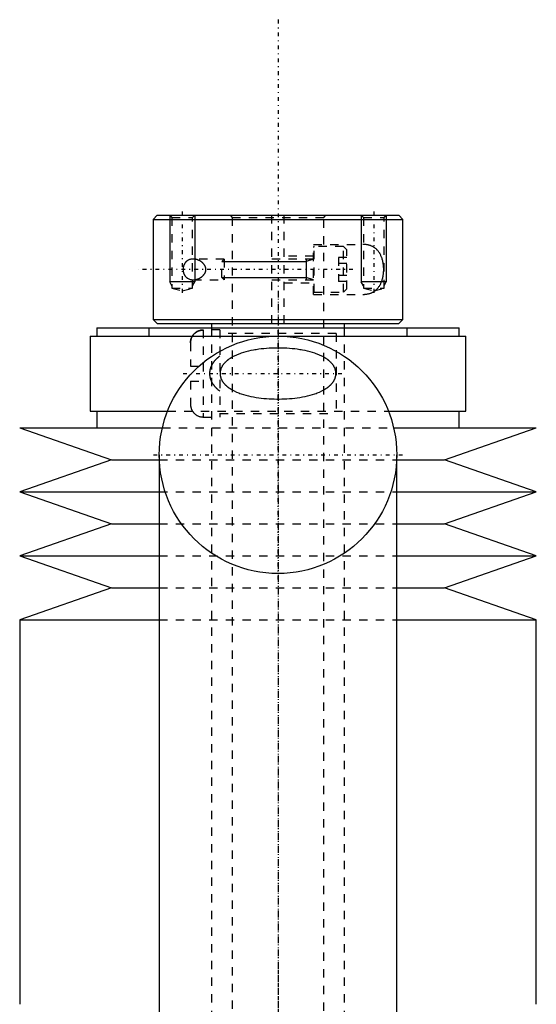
# Model space of a CAD drawing. Extents: x -70 to 70, y -1 to 583.
# Tile 15 of 15: x -31 to 31, y 465 to 583. Entities that reach past the tile are written whole.
import ezdxf

# ---------------------------------------------------------------- set-up
doc = ezdxf.new("R2010")
doc.units = 0
doc.linetypes.add('CENTER', pattern=[1.5, 0.45, -0.5, 0.05, -0.5])
doc.linetypes.add('DASHED', pattern=[2, 1, -1])
for name, color, linetype in [('AM_0', 7, 'CONTINUOUS'), ('AM_10', 7, 'CONTINUOUS'), ('AM_3', 7, 'DASHED'), ('AM_7', 7, 'CENTER')]:
    doc.layers.add(name, color=color, linetype=linetype)

msp = doc.modelspace()

# ---------------------------------------------------------------- linework, layer by layer
at = {"layer": 'AM_0', "color": 7, "linetype": 'CONTINUOUS'}
for p, q in [((-14.5, 559.5), (-15, 559)), ((-14.5, 559.5), (14.5, 559.5)), ((15, 559), (14.5, 559.5)), ((-15, 559), (-15, 547)), ((-15, 559), (15, 559)), ((15, 547), (15, 559)), ((-15, 547), (-14.5, 546.5)), ((-15, 547), (15, 547)), ((-14.5, 546.5), (14.5, 546.5)), ((-8, 546.5), (-8, 546)), ((8, 546), (8, 546.5)), ((14.5, 546.5), (15, 547)), ((-22.55, 545), (-22.55, 536)), ((-22.55, 545), (22.55, 545)), ((-21.75, 546), (-21.75, 545)), ((-21.75, 546), (21.75, 546)), ((21.75, 545), (21.75, 546)), ((22.55, 536), (22.55, 545)), ((-22.55, 536), (-13.26, 536)), ((-21.75, 536), (-21.75, 534)), ((13.26, 536), (22.55, 536)), ((21.75, 534), (21.75, 536)), ((-31, 534), (-20, 530.15)), ((-31, 534), (-13.89, 534)), ((13.89, 534), (31, 534)), ((20, 530.15), (31, 534)), ((-14.25, 530.75), (-14.25, 451.2)), ((14.25, 451.2), (14.25, 530.75)), ((-20, 530.15), (-31, 526.31)), ((-20, 530.15), (-14.26, 530.15)), ((14.26, 530.15), (20, 530.15)), ((31, 526.31), (20, 530.15)), ((-31, 526.31), (-20, 522.47)), ((-31, 526.31), (-14.26, 526.31)), ((14.26, 526.31), (31, 526.31)), ((20, 522.47), (31, 526.31)), ((-20, 522.47), (-31, 518.62)), ((-20, 522.47), (-14.26, 522.47)), ((14.26, 522.47), (20, 522.47)), ((31, 518.62), (20, 522.47)), ((-31, 518.62), (-20, 514.77)), ((-31, 518.62), (-14.26, 518.62)), ((14.26, 518.62), (31, 518.62)), ((20, 514.77), (31, 518.62)), ((-20, 514.77), (-31, 510.93)), ((-20, 514.77), (-14.26, 514.77)), ((14.26, 514.77), (20, 514.77)), ((31, 510.93), (20, 514.77)), ((-31, 510.93), (-31, 464.79)), ((-31, 510.93), (-14.26, 510.93)), ((14.26, 510.93), (31, 510.93)), ((31, 464.79), (31, 510.93))]:
    msp.add_line(p, q, dxfattribs=at)
msp.add_circle((0, 530.75), 14.25, dxfattribs=at)
at = {"layer": 'AM_10', "color": 7, "linetype": 'CONTINUOUS'}
for p, q in [((-13, 559.5), (-13, 551.5)), ((-10, 559.5), (-10, 551.5)), ((10, 559.5), (10, 551.5)), ((13, 559.5), (13, 551.5)), ((-6.75, 553.97), (3.4, 553.97)), ((4.25, 554.25), (3.4, 553.97)), ((3.4, 554.25), (3.4, 551.75)), ((-6.75, 552.03), (3.4, 552.03)), ((4.25, 551.75), (3.4, 552.03)), ((-10, 551.5), (-13, 551.5)), ((-12.73, 551.03), (-13, 551.5)), ((-10.27, 551.03), (-10, 551.5)), ((13, 551.5), (10, 551.5)), ((10.27, 551.03), (10, 551.5)), ((12.73, 551.03), (13, 551.5))]:
    msp.add_line(p, q, dxfattribs=at)
at = {"layer": 'AM_3', "color": 6, "linetype": 'DASHED'}
for p, q in [((-13, 559.5), (-12.73, 559.23)), ((-12.73, 559.23), (-12.73, 550.75)), ((-12.73, 559.23), (-10.27, 559.23)), ((-10.27, 559.23), (-10, 559.5)), ((-10.27, 550.75), (-10.27, 559.23)), ((-5.75, 559.5), (-5.5, 559.25)), ((-5.5, 559.25), (-5.5, 90)), ((-5.5, 559.25), (5.5, 559.25)), ((-0.75, 546.5), (-0.75, 559.5)), ((0.75, 546.5), (0.75, 559.5)), ((5.5, 559.25), (5.75, 559.5)), ((5.5, 90), (5.5, 559.25)), ((10, 559.5), (10.27, 559.23)), ((10.27, 559.23), (10.27, 550.75)), ((10.27, 559.23), (12.73, 559.23)), ((12.73, 559.23), (13, 559.5)), ((12.73, 550.75), (12.73, 559.23)), ((4.25, 556), (10.2, 556)), ((4.25, 550), (4.25, 556)), ((7.85, 555.75), (4.35, 555.75)), ((4.35, 550.25), (4.35, 555.75)), ((8.25, 555.35), (7.85, 555.75)), ((7.85, 550.25), (7.85, 555.75)), ((4.25, 554.6), (0.75, 554.6)), ((7.25, 554.44), (7.25, 551.56)), ((8.25, 554.44), (7.25, 554.44)), ((8.25, 550.65), (8.25, 555.35)), ((-6.47, 554.25), (-10.2, 554.25)), ((-6.47, 554.25), (-6.75, 553.97)), ((-6.75, 552.03), (-6.75, 553.97)), ((-6.47, 554.25), (-6.47, 551.75)), ((4.25, 554.25), (-0.75, 554.25)), ((8.25, 553.72), (7.25, 553.72)), ((-6.75, 552.03), (-6.47, 551.75)), ((8.25, 552.28), (7.25, 552.28)), ((-12.73, 550.75), (-11.5, 550.42)), ((-12.73, 550.75), (-10.27, 550.75)), ((-11.5, 550.42), (-10.27, 550.75)), ((-10.2, 551.75), (-6.47, 551.75)), ((-0.75, 551.75), (4.25, 551.75)), ((0.75, 551.4), (4.25, 551.4)), ((8.25, 551.56), (7.25, 551.56)), ((10.27, 550.75), (11.5, 550.42)), ((10.27, 550.75), (12.73, 550.75)), ((11.5, 550.42), (12.73, 550.75)), ((4.25, 550), (10.2, 550)), ((4.35, 550.25), (7.85, 550.25)), ((7.85, 550.25), (8.25, 550.65)), ((-15.5, 546), (-15.5, 545)), ((-7, 545.75), (-9, 545.75)), ((-9, 545.75), (-9, 535.25)), ((-8, 546), (-8, 133)), ((-7, 545.75), (-7, 535.25)), ((7, 545.3), (-7, 545.3)), ((7, 545.3), (7, 535.7)), ((8, 133), (8, 546)), ((15.5, 545), (15.5, 546)), ((-10.5, 544.2), (-10.5, 541.4)), ((-10.5, 541.4), (-9, 541.4)), ((-10.5, 539.6), (-10.5, 536.8)), ((-10.5, 539.6), (-9, 539.6)), ((-13.26, 536), (13.26, 536)), ((-7, 535.7), (7, 535.7)), ((-9, 535.25), (-7, 535.25)), ((-13.89, 534), (13.89, 534)), ((-14.26, 530.15), (14.26, 530.15)), ((-14.26, 526.31), (14.26, 526.31)), ((-14.26, 522.47), (14.26, 522.47)), ((-14.26, 518.62), (14.26, 518.62)), ((-14.26, 514.77), (14.26, 514.77)), ((-14.26, 510.93), (14.26, 510.93))]:
    msp.add_line(p, q, dxfattribs=at)
for points in [[(10.2, 550, 0), (10.23, 550, 0), (10.31, 550, 0), (10.38, 550, 0), (10.41, 550.01, 0), (10.45, 550.01, 0), (10.52, 550.02, 0), (10.59, 550.02, 0), (10.67, 550.03, 0), (10.74, 550.05, 0), (10.81, 550.06, 0), (10.84, 550.07, 0), (10.88, 550.08, 0), (10.95, 550.09, 0), (11.02, 550.12, 0), (11.09, 550.14, 0), (11.16, 550.16, 0), (11.22, 550.19, 0), (11.26, 550.2, 0), (11.29, 550.22, 0), (11.35, 550.25, 0), (11.42, 550.28, 0), (11.45, 550.3, 0), (11.48, 550.32, 0), (11.54, 550.36, 0), (11.6, 550.4, 0), (11.63, 550.42, 0), (11.66, 550.44, 0), (11.72, 550.49, 0), (11.77, 550.53, 0), (11.83, 550.58, 0), (11.88, 550.63, 0), (11.93, 550.69, 0), (11.96, 550.72, 0), (11.98, 550.74, 0), (12.03, 550.8, 0), (12.08, 550.86, 0), (12.12, 550.93, 0), (12.17, 550.99, 0), (12.21, 551.06, 0), (12.23, 551.09, 0), (12.25, 551.13, 0), (12.29, 551.2, 0), (12.33, 551.27, 0), (12.36, 551.35, 0), (12.4, 551.43, 0), (12.43, 551.52, 0), (12.45, 551.56, 0), (12.46, 551.6, 0), (12.49, 551.69, 0), (12.52, 551.78, 0), (12.55, 551.87, 0), (12.57, 551.97, 0), (12.59, 552.06, 0), (12.6, 552.11, 0), (12.61, 552.16, 0), (12.63, 552.26, 0), (12.64, 552.36, 0), (12.66, 552.45, 0), (12.67, 552.55, 0), (12.68, 552.65, 0), (12.68, 552.7, 0), (12.68, 552.75, 0), (12.69, 552.85, 0), (12.69, 552.95, 0), (12.69, 553, 0), (12.69, 553.05, 0), (12.69, 553.15, 0), (12.68, 553.25, 0), (12.68, 553.3, 0), (12.68, 553.35, 0), (12.67, 553.45, 0), (12.66, 553.55, 0), (12.64, 553.64, 0), (12.63, 553.74, 0), (12.61, 553.84, 0), (12.6, 553.89, 0), (12.59, 553.94, 0), (12.57, 554.03, 0), (12.55, 554.13, 0), (12.52, 554.22, 0), (12.49, 554.31, 0), (12.46, 554.4, 0), (12.45, 554.44, 0), (12.43, 554.48, 0), (12.4, 554.57, 0), (12.36, 554.65, 0), (12.33, 554.73, 0), (12.29, 554.8, 0), (12.25, 554.87, 0), (12.23, 554.91, 0), (12.21, 554.94, 0), (12.17, 555.01, 0), (12.12, 555.07, 0), (12.08, 555.14, 0), (12.03, 555.2, 0), (11.98, 555.26, 0), (11.96, 555.28, 0), (11.93, 555.31, 0), (11.88, 555.37, 0), (11.83, 555.42, 0), (11.77, 555.47, 0), (11.72, 555.51, 0), (11.66, 555.56, 0), (11.63, 555.58, 0), (11.6, 555.6, 0), (11.54, 555.64, 0), (11.48, 555.68, 0), (11.45, 555.7, 0), (11.42, 555.72, 0), (11.35, 555.75, 0), (11.29, 555.78, 0), (11.26, 555.8, 0), (11.22, 555.81, 0), (11.16, 555.84, 0), (11.09, 555.86, 0), (11.02, 555.88, 0), (10.95, 555.91, 0), (10.88, 555.92, 0), (10.84, 555.93, 0), (10.81, 555.94, 0), (10.74, 555.95, 0), (10.67, 555.97, 0), (10.59, 555.98, 0), (10.52, 555.98, 0), (10.45, 555.99, 0), (10.41, 555.99, 0), (10.38, 556, 0), (10.31, 556, 0), (10.23, 556, 0), (10.2, 556, 0)], [(-10.2, 554.25, 0), (-10.24, 554.25, 0), (-10.34, 554.24, 0), (-10.43, 554.23, 0), (-10.48, 554.22, 0), (-10.53, 554.21, 0), (-10.62, 554.18, 0), (-10.71, 554.14, 0), (-10.8, 554.1, 0), (-10.85, 554.07, 0), (-10.87, 554.06, 0), (-10.88, 554.05, 0), (-10.89, 554.05, 0), (-10.89, 554.04, 0), (-10.91, 554.03, 0), (-10.92, 554.02, 0), (-10.93, 554.01, 0), (-10.95, 554, 0), (-10.96, 553.99, 0), (-10.97, 553.99, 0), (-10.97, 553.98, 0), (-10.99, 553.97, 0), (-11, 553.96, 0), (-11.01, 553.95, 0), (-11.01, 553.95, 0), (-11.02, 553.94, 0), (-11.04, 553.92, 0), (-11.04, 553.92, 0), (-11.05, 553.91, 0), (-11.06, 553.9, 0), (-11.07, 553.89, 0), (-11.08, 553.88, 0), (-11.09, 553.86, 0), (-11.11, 553.85, 0), (-11.11, 553.84, 0), (-11.12, 553.84, 0), (-11.13, 553.82, 0), (-11.14, 553.81, 0), (-11.15, 553.79, 0), (-11.16, 553.78, 0), (-11.17, 553.77, 0), (-11.18, 553.76, 0), (-11.18, 553.75, 0), (-11.19, 553.73, 0), (-11.2, 553.72, 0), (-11.21, 553.7, 0), (-11.22, 553.69, 0), (-11.23, 553.67, 0), (-11.23, 553.66, 0), (-11.24, 553.65, 0), (-11.25, 553.64, 0), (-11.26, 553.62, 0), (-11.27, 553.6, 0), (-11.27, 553.58, 0), (-11.28, 553.56, 0), (-11.29, 553.55, 0), (-11.29, 553.55, 0), (-11.3, 553.53, 0), (-11.31, 553.51, 0), (-11.31, 553.49, 0), (-11.32, 553.47, 0), (-11.33, 553.45, 0), (-11.33, 553.44, 0), (-11.33, 553.43, 0), (-11.34, 553.41, 0), (-11.35, 553.39, 0), (-11.35, 553.38, 0), (-11.35, 553.37, 0), (-11.36, 553.35, 0), (-11.36, 553.33, 0), (-11.36, 553.32, 0), (-11.37, 553.31, 0), (-11.37, 553.29, 0), (-11.37, 553.27, 0), (-11.38, 553.24, 0), (-11.38, 553.22, 0), (-11.38, 553.2, 0), (-11.39, 553.19, 0), (-11.39, 553.18, 0), (-11.39, 553.16, 0), (-11.39, 553.14, 0), (-11.39, 553.12, 0), (-11.4, 553.1, 0), (-11.4, 553.07, 0), (-11.4, 553.06, 0), (-11.4, 553.05, 0), (-11.4, 553.03, 0), (-11.4, 553.01, 0), (-11.4, 553, 0)], [(-10.2, 551.75, 0), (-10.18, 551.75, 0), (-10.15, 551.75, 0), (-10.11, 551.75, 0), (-10.1, 551.75, 0), (-10.08, 551.75, 0), (-10.04, 551.76, 0), (-10.01, 551.76, 0), (-9.97, 551.77, 0), (-9.94, 551.77, 0), (-9.9, 551.78, 0), (-9.88, 551.78, 0), (-9.87, 551.79, 0), (-9.83, 551.79, 0), (-9.79, 551.8, 0), (-9.76, 551.81, 0), (-9.72, 551.82, 0), (-9.68, 551.84, 0), (-9.67, 551.84, 0), (-9.65, 551.85, 0), (-9.61, 551.86, 0), (-9.58, 551.88, 0), (-9.56, 551.88, 0), (-9.54, 551.89, 0), (-9.5, 551.91, 0), (-9.47, 551.92, 0), (-9.45, 551.93, 0), (-9.43, 551.94, 0), (-9.4, 551.96, 0), (-9.36, 551.98, 0), (-9.33, 552, 0), (-9.3, 552.02, 0), (-9.26, 552.04, 0), (-9.25, 552.05, 0), (-9.23, 552.06, 0), (-9.2, 552.08, 0), (-9.16, 552.11, 0), (-9.13, 552.13, 0), (-9.1, 552.16, 0), (-9.07, 552.18, 0), (-9.06, 552.2, 0), (-9.04, 552.21, 0), (-9.01, 552.24, 0), (-8.98, 552.27, 0), (-8.96, 552.3, 0), (-8.93, 552.33, 0), (-8.9, 552.36, 0), (-8.89, 552.38, 0), (-8.87, 552.4, 0), (-8.85, 552.43, 0), (-8.82, 552.47, 0), (-8.8, 552.51, 0), (-8.78, 552.55, 0), (-8.76, 552.58, 0), (-8.75, 552.61, 0), (-8.74, 552.63, 0), (-8.72, 552.67, 0), (-8.7, 552.71, 0), (-8.69, 552.75, 0), (-8.68, 552.8, 0), (-8.67, 552.84, 0), (-8.67, 552.86, 0), (-8.66, 552.89, 0), (-8.66, 552.93, 0), (-8.66, 552.98, 0), (-8.66, 553, 0), (-8.66, 553.02, 0), (-8.66, 553.07, 0), (-8.66, 553.11, 0), (-8.67, 553.14, 0), (-8.67, 553.16, 0), (-8.68, 553.2, 0), (-8.69, 553.25, 0), (-8.7, 553.29, 0), (-8.72, 553.33, 0), (-8.74, 553.37, 0), (-8.75, 553.39, 0), (-8.76, 553.42, 0), (-8.78, 553.45, 0), (-8.8, 553.49, 0), (-8.82, 553.53, 0), (-8.85, 553.57, 0), (-8.87, 553.6, 0), (-8.89, 553.62, 0), (-8.9, 553.64, 0), (-8.93, 553.67, 0), (-8.96, 553.7, 0), (-8.98, 553.73, 0), (-9.01, 553.76, 0), (-9.04, 553.79, 0), (-9.06, 553.8, 0), (-9.07, 553.82, 0), (-9.1, 553.84, 0), (-9.13, 553.87, 0), (-9.16, 553.89, 0), (-9.2, 553.92, 0), (-9.23, 553.94, 0), (-9.25, 553.95, 0), (-9.26, 553.96, 0), (-9.3, 553.98, 0), (-9.33, 554, 0), (-9.36, 554.02, 0), (-9.4, 554.04, 0), (-9.43, 554.06, 0), (-9.45, 554.07, 0), (-9.47, 554.08, 0), (-9.5, 554.09, 0), (-9.54, 554.11, 0), (-9.56, 554.12, 0), (-9.58, 554.12, 0), (-9.61, 554.14, 0), (-9.65, 554.15, 0), (-9.67, 554.16, 0), (-9.68, 554.16, 0), (-9.72, 554.18, 0), (-9.76, 554.19, 0), (-9.79, 554.2, 0), (-9.83, 554.21, 0), (-9.87, 554.21, 0), (-9.88, 554.22, 0), (-9.9, 554.22, 0), (-9.94, 554.23, 0), (-9.97, 554.23, 0), (-10.01, 554.24, 0), (-10.04, 554.24, 0), (-10.08, 554.25, 0), (-10.1, 554.25, 0), (-10.11, 554.25, 0), (-10.15, 554.25, 0), (-10.18, 554.25, 0), (-10.2, 554.25, 0)], [(-11.4, 553, 0), (-11.4, 552.99, 0), (-11.4, 552.97, 0), (-11.4, 552.95, 0), (-11.4, 552.94, 0), (-11.4, 552.93, 0), (-11.4, 552.9, 0), (-11.39, 552.88, 0), (-11.39, 552.86, 0), (-11.39, 552.84, 0), (-11.39, 552.82, 0), (-11.39, 552.81, 0), (-11.38, 552.8, 0), (-11.38, 552.78, 0), (-11.38, 552.76, 0), (-11.37, 552.73, 0), (-11.37, 552.71, 0), (-11.37, 552.69, 0), (-11.36, 552.68, 0), (-11.36, 552.67, 0), (-11.36, 552.65, 0), (-11.35, 552.63, 0), (-11.35, 552.62, 0), (-11.35, 552.61, 0), (-11.34, 552.59, 0), (-11.33, 552.57, 0), (-11.33, 552.56, 0), (-11.33, 552.55, 0), (-11.32, 552.53, 0), (-11.31, 552.51, 0), (-11.31, 552.49, 0), (-11.3, 552.47, 0), (-11.29, 552.45, 0), (-11.29, 552.45, 0), (-11.28, 552.44, 0), (-11.27, 552.42, 0), (-11.27, 552.4, 0), (-11.26, 552.38, 0), (-11.25, 552.36, 0), (-11.24, 552.35, 0), (-11.23, 552.34, 0), (-11.23, 552.33, 0), (-11.22, 552.31, 0), (-11.21, 552.3, 0), (-11.2, 552.28, 0), (-11.19, 552.27, 0), (-11.18, 552.25, 0), (-11.18, 552.24, 0), (-11.17, 552.23, 0), (-11.16, 552.22, 0), (-11.15, 552.21, 0), (-11.14, 552.19, 0), (-11.13, 552.18, 0), (-11.12, 552.16, 0), (-11.11, 552.16, 0), (-11.11, 552.15, 0), (-11.09, 552.14, 0), (-11.08, 552.12, 0), (-11.07, 552.11, 0), (-11.06, 552.1, 0), (-11.05, 552.09, 0), (-11.04, 552.08, 0), (-11.04, 552.08, 0), (-11.02, 552.06, 0), (-11.01, 552.05, 0), (-11.01, 552.05, 0), (-11, 552.04, 0), (-10.99, 552.03, 0), (-10.97, 552.02, 0), (-10.97, 552.01, 0), (-10.96, 552.01, 0), (-10.95, 552, 0), (-10.93, 551.99, 0), (-10.92, 551.98, 0), (-10.91, 551.97, 0), (-10.89, 551.96, 0), (-10.89, 551.95, 0), (-10.88, 551.95, 0), (-10.87, 551.94, 0), (-10.85, 551.93, 0), (-10.8, 551.9, 0), (-10.71, 551.86, 0), (-10.62, 551.82, 0), (-10.53, 551.79, 0), (-10.48, 551.78, 0), (-10.43, 551.77, 0), (-10.34, 551.76, 0), (-10.24, 551.75, 0), (-10.2, 551.75, 0)], [(-10.5, 544.2, 0), (-10.5, 544.21, 0), (-10.5, 544.23, 0), (-10.5, 544.25, 0), (-10.5, 544.26, 0), (-10.5, 544.28, 0), (-10.5, 544.3, 0), (-10.5, 544.32, 0), (-10.49, 544.34, 0), (-10.49, 544.36, 0), (-10.49, 544.38, 0), (-10.49, 544.4, 0), (-10.49, 544.41, 0), (-10.48, 544.43, 0), (-10.48, 544.45, 0), (-10.48, 544.47, 0), (-10.47, 544.5, 0), (-10.47, 544.52, 0), (-10.46, 544.53, 0), (-10.46, 544.54, 0), (-10.46, 544.56, 0), (-10.45, 544.58, 0), (-10.45, 544.59, 0), (-10.45, 544.61, 0), (-10.44, 544.63, 0), (-10.43, 544.65, 0), (-10.43, 544.66, 0), (-10.43, 544.67, 0), (-10.42, 544.69, 0), (-10.41, 544.71, 0), (-10.41, 544.73, 0), (-10.4, 544.75, 0), (-10.39, 544.77, 0), (-10.39, 544.78, 0), (-10.38, 544.79, 0), (-10.37, 544.81, 0), (-10.37, 544.83, 0), (-10.36, 544.85, 0), (-10.35, 544.87, 0), (-10.34, 544.89, 0), (-10.33, 544.9, 0), (-10.33, 544.91, 0), (-10.32, 544.92, 0), (-10.31, 544.94, 0), (-10.3, 544.96, 0), (-10.29, 544.98, 0), (-10.27, 545, 0), (-10.27, 545.01, 0), (-10.26, 545.02, 0), (-10.25, 545.04, 0), (-10.24, 545.06, 0), (-10.22, 545.08, 0), (-10.21, 545.1, 0), (-10.2, 545.11, 0), (-10.19, 545.12, 0), (-10.18, 545.13, 0), (-10.17, 545.15, 0), (-10.16, 545.17, 0), (-10.14, 545.18, 0), (-10.13, 545.2, 0), (-10.11, 545.22, 0), (-10.11, 545.22, 0), (-10.1, 545.23, 0), (-10.09, 545.25, 0), (-10.07, 545.26, 0), (-10.06, 545.27, 0), (-10.06, 545.28, 0), (-10.04, 545.29, 0), (-10.03, 545.31, 0), (-10.02, 545.31, 0), (-10.01, 545.32, 0), (-9.99, 545.34, 0), (-9.98, 545.35, 0), (-9.96, 545.36, 0), (-9.94, 545.38, 0), (-9.93, 545.39, 0), (-9.92, 545.4, 0), (-9.91, 545.41, 0), (-9.89, 545.42, 0), (-9.87, 545.43, 0), (-9.86, 545.45, 0), (-9.84, 545.46, 0), (-9.82, 545.47, 0), (-9.81, 545.48, 0), (-9.8, 545.48, 0), (-9.78, 545.5, 0), (-9.76, 545.51, 0), (-9.74, 545.52, 0), (-9.72, 545.53, 0), (-9.7, 545.54, 0), (-9.69, 545.54, 0), (-9.68, 545.55, 0), (-9.66, 545.56, 0), (-9.64, 545.57, 0), (-9.62, 545.58, 0), (-9.61, 545.59, 0), (-9.59, 545.6, 0), (-9.58, 545.6, 0), (-9.57, 545.6, 0), (-9.55, 545.61, 0), (-9.53, 545.62, 0), (-9.51, 545.63, 0), (-9.49, 545.63, 0), (-9.47, 545.64, 0), (-9.46, 545.64, 0), (-9.45, 545.65, 0), (-9.42, 545.65, 0), (-9.4, 545.66, 0), (-9.39, 545.66, 0), (-9.38, 545.67, 0), (-9.36, 545.67, 0), (-9.34, 545.68, 0), (-9.33, 545.68, 0), (-9.32, 545.68, 0), (-9.29, 545.69, 0), (-9.27, 545.69, 0), (-9.25, 545.69, 0), (-9.23, 545.7, 0), (-9.21, 545.7, 0), (-9.19, 545.7, 0), (-9.18, 545.7, 0), (-9.16, 545.71, 0), (-9.14, 545.71, 0), (-9.12, 545.71, 0), (-9.1, 545.71, 0), (-9.07, 545.71, 0), (-9.06, 545.71, 0), (-9.05, 545.71, 0), (-9.03, 545.72, 0), (-9.01, 545.72, 0), (-9, 545.72, 0)], [(-10.28, 545, 0), (-10.29, 544.98, 0), (-10.31, 544.94, 0), (-10.33, 544.9, 0), (-10.34, 544.88, 0), (-10.35, 544.85, 0), (-10.37, 544.81, 0), (-10.39, 544.77, 0), (-10.41, 544.73, 0), (-10.42, 544.69, 0), (-10.44, 544.64, 0), (-10.44, 544.62, 0), (-10.45, 544.6, 0), (-10.46, 544.55, 0), (-10.47, 544.5, 0), (-10.48, 544.46, 0), (-10.49, 544.41, 0), (-10.49, 544.36, 0), (-10.49, 544.34, 0), (-10.5, 544.32, 0), (-10.5, 544.27, 0), (-10.5, 544.22, 0), (-10.5, 544.2, 0)], [(-9, 545.72, 0), (-9.04, 545.72, 0), (-9.12, 545.71, 0), (-9.21, 545.7, 0), (-9.25, 545.69, 0), (-9.29, 545.69, 0), (-9.38, 545.67, 0), (-9.46, 545.64, 0), (-9.54, 545.61, 0), (-9.61, 545.58, 0), (-9.69, 545.55, 0), (-9.73, 545.53, 0), (-9.77, 545.5, 0), (-9.84, 545.46, 0), (-9.91, 545.41, 0), (-9.98, 545.35, 0), (-10.04, 545.3, 0), (-10.09, 545.24, 0), (-10.12, 545.21, 0), (-10.15, 545.18, 0), (-10.2, 545.11, 0), (-10.25, 545.04, 0), (-10.28, 545, 0)], [(-7, 542.59, 0), (-7.11, 542.51, 0), (-7.24, 542.4, 0), (-7.27, 542.37, 0), (-7.31, 542.34, 0), (-7.32, 542.32, 0), (-7.34, 542.31, 0), (-7.38, 542.28, 0), (-7.41, 542.24, 0), (-7.44, 542.21, 0), (-7.47, 542.18, 0), (-7.5, 542.15, 0), (-7.52, 542.13, 0), (-7.54, 542.11, 0), (-7.57, 542.08, 0), (-7.6, 542.04, 0), (-7.61, 542.03, 0), (-7.63, 542.01, 0), (-7.65, 541.97, 0), (-7.68, 541.94, 0), (-7.7, 541.92, 0), (-7.71, 541.9, 0), (-7.74, 541.87, 0), (-7.76, 541.83, 0), (-7.79, 541.79, 0), (-7.81, 541.76, 0), (-7.84, 541.72, 0), (-7.85, 541.7, 0), (-7.86, 541.68, 0), (-7.89, 541.64, 0), (-7.91, 541.6, 0), (-7.93, 541.56, 0), (-7.95, 541.52, 0), (-7.98, 541.48, 0), (-7.99, 541.46, 0), (-8, 541.44, 0), (-8.02, 541.4, 0), (-8.04, 541.35, 0), (-8.05, 541.31, 0), (-8.07, 541.26, 0), (-8.09, 541.22, 0), (-8.1, 541.2, 0), (-8.1, 541.17, 0), (-8.12, 541.13, 0), (-8.13, 541.08, 0), (-8.15, 541.03, 0), (-8.16, 540.99, 0), (-8.17, 540.94, 0), (-8.17, 540.92, 0), (-8.18, 540.89, 0), (-8.19, 540.85, 0), (-8.19, 540.8, 0), (-8.2, 540.75, 0), (-8.21, 540.71, 0), (-8.21, 540.66, 0), (-8.21, 540.64, 0), (-8.21, 540.61, 0), (-8.21, 540.57, 0), (-8.22, 540.52, 0), (-8.22, 540.5, 0), (-8.22, 540.48, 0), (-8.21, 540.43, 0), (-8.21, 540.39, 0), (-8.21, 540.36, 0), (-8.21, 540.34, 0), (-8.21, 540.29, 0), (-8.2, 540.25, 0), (-8.19, 540.2, 0), (-8.19, 540.15, 0), (-8.18, 540.11, 0), (-8.17, 540.08, 0), (-8.17, 540.06, 0), (-8.16, 540.01, 0), (-8.15, 539.97, 0), (-8.13, 539.92, 0), (-8.12, 539.87, 0), (-8.1, 539.83, 0), (-8.1, 539.8, 0), (-8.09, 539.78, 0), (-8.07, 539.74, 0), (-8.05, 539.69, 0), (-8.04, 539.65, 0), (-8.02, 539.6, 0), (-8, 539.56, 0), (-7.99, 539.54, 0), (-7.98, 539.52, 0), (-7.95, 539.48, 0), (-7.93, 539.44, 0), (-7.91, 539.4, 0), (-7.89, 539.36, 0), (-7.86, 539.32, 0), (-7.85, 539.3, 0), (-7.84, 539.28, 0), (-7.81, 539.24, 0), (-7.79, 539.21, 0), (-7.76, 539.17, 0), (-7.74, 539.13, 0), (-7.71, 539.1, 0), (-7.7, 539.08, 0), (-7.68, 539.06, 0), (-7.65, 539.03, 0), (-7.63, 538.99, 0), (-7.61, 538.97, 0), (-7.6, 538.96, 0), (-7.57, 538.92, 0), (-7.54, 538.89, 0), (-7.52, 538.87, 0), (-7.5, 538.85, 0), (-7.47, 538.82, 0), (-7.44, 538.79, 0), (-7.41, 538.76, 0), (-7.38, 538.72, 0), (-7.34, 538.69, 0), (-7.32, 538.68, 0), (-7.31, 538.66, 0), (-7.27, 538.63, 0), (-7.24, 538.6, 0), (-7.11, 538.49, 0), (-7, 538.41, 0)], [(0, 543.56, 0), (-0.15, 543.56, 0), (-0.45, 543.55, 0), (-0.76, 543.54, 0), (-0.92, 543.54, 0), (-1.07, 543.53, 0), (-1.38, 543.51, 0), (-1.7, 543.48, 0), (-2.01, 543.45, 0), (-2.32, 543.41, 0), (-2.63, 543.36, 0), (-2.79, 543.34, 0), (-2.94, 543.31, 0), (-3.25, 543.25, 0), (-3.55, 543.18, 0), (-3.85, 543.11, 0), (-4.14, 543.02, 0), (-4.43, 542.93, 0), (-4.57, 542.88, 0), (-4.71, 542.83, 0), (-4.99, 542.72, 0), (-5.25, 542.59, 0), (-5.38, 542.53, 0), (-5.51, 542.46, 0), (-5.75, 542.31, 0), (-5.89, 542.21, 0), (-5.93, 542.19, 0), (-5.97, 542.16, 0), (-5.99, 542.14, 0), (-6.01, 542.13, 0), (-6.05, 542.1, 0), (-6.08, 542.07, 0), (-6.1, 542.06, 0), (-6.12, 542.04, 0), (-6.16, 542.01, 0), (-6.19, 541.98, 0), (-6.21, 541.96, 0), (-6.23, 541.94, 0), (-6.26, 541.91, 0), (-6.3, 541.88, 0), (-6.33, 541.84, 0), (-6.37, 541.81, 0), (-6.4, 541.77, 0), (-6.42, 541.75, 0), (-6.44, 541.74, 0), (-6.47, 541.7, 0), (-6.5, 541.66, 0), (-6.54, 541.62, 0), (-6.57, 541.58, 0), (-6.6, 541.54, 0), (-6.61, 541.51, 0), (-6.63, 541.49, 0), (-6.66, 541.45, 0), (-6.69, 541.41, 0), (-6.71, 541.36, 0), (-6.74, 541.32, 0), (-6.76, 541.27, 0), (-6.77, 541.25, 0), (-6.79, 541.22, 0), (-6.81, 541.17, 0), (-6.83, 541.13, 0), (-6.85, 541.08, 0), (-6.87, 541.03, 0), (-6.88, 540.98, 0), (-6.89, 540.95, 0), (-6.9, 540.93, 0), (-6.91, 540.88, 0), (-6.92, 540.83, 0), (-6.93, 540.78, 0), (-6.94, 540.73, 0), (-6.95, 540.68, 0), (-6.95, 540.65, 0), (-6.95, 540.63, 0), (-6.96, 540.58, 0), (-6.96, 540.53, 0), (-6.96, 540.5, 0), (-6.96, 540.47, 0), (-6.96, 540.42, 0), (-6.95, 540.37, 0), (-6.95, 540.35, 0), (-6.95, 540.32, 0), (-6.94, 540.27, 0), (-6.93, 540.22, 0), (-6.92, 540.17, 0), (-6.91, 540.12, 0), (-6.9, 540.07, 0), (-6.89, 540.05, 0), (-6.88, 540.02, 0), (-6.87, 539.97, 0), (-6.85, 539.92, 0), (-6.83, 539.87, 0), (-6.81, 539.83, 0), (-6.79, 539.78, 0), (-6.77, 539.75, 0), (-6.76, 539.73, 0), (-6.74, 539.68, 0), (-6.71, 539.64, 0), (-6.69, 539.59, 0), (-6.66, 539.55, 0), (-6.63, 539.51, 0), (-6.61, 539.49, 0), (-6.6, 539.46, 0), (-6.57, 539.42, 0), (-6.54, 539.38, 0), (-6.5, 539.34, 0), (-6.47, 539.3, 0), (-6.44, 539.26, 0), (-6.42, 539.25, 0), (-6.4, 539.23, 0), (-6.37, 539.19, 0), (-6.33, 539.16, 0), (-6.3, 539.12, 0), (-6.26, 539.09, 0), (-6.23, 539.06, 0), (-6.21, 539.04, 0), (-6.19, 539.02, 0), (-6.16, 538.99, 0), (-6.12, 538.96, 0), (-6.1, 538.94, 0), (-6.08, 538.93, 0), (-6.05, 538.9, 0), (-6.01, 538.87, 0), (-5.99, 538.86, 0), (-5.97, 538.84, 0), (-5.93, 538.81, 0), (-5.89, 538.79, 0), (-5.75, 538.69, 0), (-5.51, 538.54, 0), (-5.25, 538.41, 0), (-4.99, 538.28, 0), (-4.71, 538.17, 0), (-4.57, 538.12, 0), (-4.43, 538.07, 0), (-4.14, 537.98, 0), (-3.85, 537.89, 0), (-3.55, 537.82, 0), (-3.25, 537.75, 0), (-2.94, 537.69, 0), (-2.79, 537.66, 0), (-2.63, 537.64, 0), (-2.32, 537.59, 0), (-2.01, 537.55, 0), (-1.7, 537.52, 0), (-1.38, 537.49, 0), (-1.07, 537.47, 0), (-0.92, 537.46, 0), (-0.76, 537.46, 0), (-0.45, 537.45, 0), (-0.15, 537.44, 0), (0, 537.44, 0), (0.15, 537.44, 0), (0.45, 537.45, 0), (0.76, 537.46, 0), (0.92, 537.46, 0), (1.07, 537.47, 0), (1.38, 537.49, 0), (1.7, 537.52, 0), (2.01, 537.55, 0), (2.32, 537.59, 0), (2.63, 537.64, 0), (2.79, 537.66, 0), (2.94, 537.69, 0), (3.25, 537.75, 0), (3.55, 537.82, 0), (3.85, 537.89, 0), (4.14, 537.98, 0), (4.43, 538.07, 0), (4.57, 538.12, 0), (4.71, 538.17, 0), (4.99, 538.28, 0), (5.25, 538.41, 0), (5.51, 538.54, 0), (5.75, 538.69, 0), (5.89, 538.79, 0), (5.93, 538.81, 0), (5.97, 538.84, 0), (5.99, 538.86, 0), (6.01, 538.87, 0), (6.05, 538.9, 0), (6.08, 538.93, 0), (6.1, 538.94, 0), (6.12, 538.96, 0), (6.16, 538.99, 0), (6.19, 539.02, 0), (6.21, 539.04, 0), (6.23, 539.06, 0), (6.26, 539.09, 0), (6.3, 539.12, 0), (6.33, 539.16, 0), (6.37, 539.19, 0), (6.4, 539.23, 0), (6.42, 539.25, 0), (6.44, 539.26, 0), (6.47, 539.3, 0), (6.5, 539.34, 0), (6.54, 539.38, 0), (6.57, 539.42, 0), (6.6, 539.46, 0), (6.61, 539.49, 0), (6.63, 539.51, 0), (6.66, 539.55, 0), (6.69, 539.59, 0), (6.71, 539.64, 0), (6.74, 539.68, 0), (6.76, 539.73, 0), (6.77, 539.75, 0), (6.79, 539.78, 0), (6.81, 539.83, 0), (6.83, 539.87, 0), (6.85, 539.92, 0), (6.87, 539.97, 0), (6.88, 540.02, 0), (6.89, 540.05, 0), (6.9, 540.07, 0), (6.91, 540.12, 0), (6.92, 540.17, 0), (6.93, 540.22, 0), (6.94, 540.27, 0), (6.95, 540.32, 0), (6.95, 540.35, 0), (6.95, 540.37, 0), (6.96, 540.42, 0), (6.96, 540.47, 0), (6.96, 540.5, 0), (6.96, 540.53, 0), (6.96, 540.58, 0), (6.95, 540.63, 0), (6.95, 540.65, 0), (6.95, 540.68, 0), (6.94, 540.73, 0), (6.93, 540.78, 0), (6.92, 540.83, 0), (6.91, 540.88, 0), (6.9, 540.93, 0), (6.89, 540.95, 0), (6.88, 540.98, 0), (6.87, 541.03, 0), (6.85, 541.08, 0), (6.83, 541.13, 0), (6.81, 541.17, 0), (6.79, 541.22, 0), (6.77, 541.25, 0), (6.76, 541.27, 0), (6.74, 541.32, 0), (6.71, 541.36, 0), (6.69, 541.41, 0), (6.66, 541.45, 0), (6.63, 541.49, 0), (6.61, 541.51, 0), (6.6, 541.54, 0), (6.57, 541.58, 0), (6.54, 541.62, 0), (6.5, 541.66, 0), (6.47, 541.7, 0), (6.44, 541.74, 0), (6.42, 541.75, 0), (6.4, 541.77, 0), (6.37, 541.81, 0), (6.33, 541.84, 0), (6.3, 541.88, 0), (6.26, 541.91, 0), (6.23, 541.94, 0), (6.21, 541.96, 0), (6.19, 541.98, 0), (6.16, 542.01, 0), (6.12, 542.04, 0), (6.1, 542.06, 0), (6.08, 542.07, 0), (6.05, 542.1, 0), (6.01, 542.13, 0), (5.99, 542.14, 0), (5.97, 542.16, 0), (5.93, 542.19, 0), (5.89, 542.21, 0), (5.75, 542.31, 0), (5.51, 542.46, 0), (5.38, 542.53, 0), (5.25, 542.59, 0), (4.99, 542.72, 0), (4.71, 542.83, 0), (4.57, 542.88, 0), (4.43, 542.93, 0), (4.14, 543.02, 0), (3.85, 543.11, 0), (3.55, 543.18, 0), (3.25, 543.25, 0), (2.94, 543.31, 0), (2.79, 543.34, 0), (2.63, 543.36, 0), (2.32, 543.41, 0), (2.01, 543.45, 0), (1.7, 543.48, 0), (1.38, 543.51, 0), (1.07, 543.53, 0), (0.92, 543.54, 0), (0.76, 543.54, 0), (0.45, 543.55, 0), (0.15, 543.56, 0), (0, 543.56, 0)], [(-10.5, 536.8, 0), (-10.5, 536.78, 0), (-10.5, 536.73, 0), (-10.5, 536.68, 0), (-10.49, 536.66, 0), (-10.49, 536.64, 0), (-10.49, 536.59, 0), (-10.48, 536.54, 0), (-10.47, 536.5, 0), (-10.46, 536.45, 0), (-10.45, 536.4, 0), (-10.44, 536.38, 0), (-10.44, 536.36, 0), (-10.42, 536.31, 0), (-10.41, 536.27, 0), (-10.39, 536.23, 0), (-10.37, 536.19, 0), (-10.35, 536.15, 0), (-10.34, 536.12, 0), (-10.33, 536.1, 0), (-10.31, 536.06, 0), (-10.29, 536.02, 0), (-10.28, 536, 0)], [(-10.28, 536, 0), (-10.25, 535.96, 0), (-10.2, 535.89, 0), (-10.15, 535.82, 0), (-10.12, 535.79, 0), (-10.09, 535.76, 0), (-10.04, 535.7, 0), (-9.98, 535.65, 0), (-9.91, 535.59, 0), (-9.84, 535.54, 0), (-9.77, 535.5, 0), (-9.73, 535.47, 0), (-9.69, 535.45, 0), (-9.61, 535.42, 0), (-9.54, 535.39, 0), (-9.46, 535.36, 0), (-9.38, 535.33, 0), (-9.29, 535.31, 0), (-9.25, 535.31, 0), (-9.21, 535.3, 0), (-9.12, 535.29, 0), (-9.04, 535.28, 0), (-9, 535.28, 0)]]:
    msp.add_polyline3d(points, dxfattribs=at)
for centre, start, end in [((4.35, 555.65), 90, 180), ((4.35, 550.35), 180, 270)]:
    msp.add_arc(centre, 0.1, start, end, dxfattribs=at)
at = {"layer": 'AM_7', "color": 4, "linetype": 'CENTER'}
for p, q in [((0, 582.98), (0, 66.53)), ((-11.5, 559.95), (-11.5, 549.97)), ((11.5, 559.95), (11.5, 549.97)), ((9, 553), (-16.75, 553)), ((0, 550.06), (0, 460.73)), ((0, 515.79), (0, 545.71)), ((-11.38, 540.5), (7.87, 540.5)), ((-14.96, 530.75), (14.96, 530.75)), ((0, 468.85), (0, 379.52))]:
    msp.add_line(p, q, dxfattribs=at)

doc.saveas('drawing.dxf')
